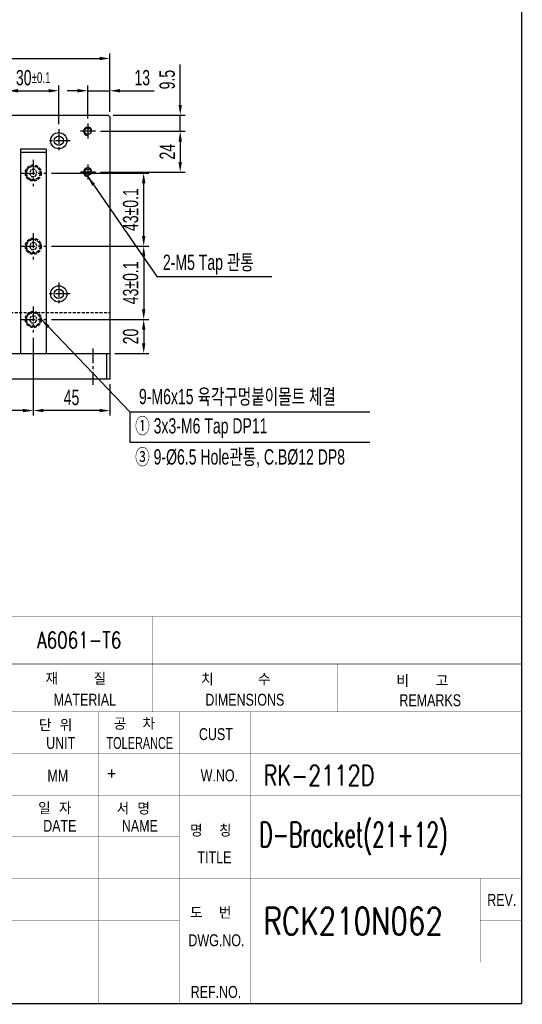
# Model space of a CAD drawing. Extents: x 14136 to 15481, y 176 to 1121.
# Tile 4 of 5: x 15186 to 15481, y 195 to 774. Entities that reach past the tile are written whole.
import ezdxf
from ezdxf.enums import TextEntityAlignment as Align

# ---------------------------------------------------------------- set-up
doc = ezdxf.new("R2010")
doc.units = 0
doc.header["$LTSCALE"] = 7
doc.header["$MEASUREMENT"] = 0
doc.linetypes.add('CENTER', pattern=[2, 1.25, -0.25, 0.25, -0.25])
doc.linetypes.add('HIDDEN', pattern=[0.375, 0.25, -0.125])
doc.layers.get('0').update_dxf_attribs({"linetype": 'CONTINUOUS'})
doc.layers.get('DEFPOINTS').update_dxf_attribs({"linetype": 'CONTINUOUS'})
for name, color, linetype in [('3', 4, 'CONTINUOUS'), ('CEN', 3, 'CENTER'), ('CENTERLINE', 3, 'CENTER'), ('CL', 3, 'CENTER'), ('DIMENSION', 4, 'CONTINUOUS'), ('HIDDENLINE', 5, 'HIDDEN'), ('RD', 1, 'CONTINUOUS'), ('TEXT', 4, 'CONTINUOUS')]:
    doc.layers.add(name, color=color, linetype=linetype)
doc.styles.add('GHS', font='romans.shx', dxfattribs={"bigfont": 'ghs.shx'})
doc.styles.get("Standard").update_dxf_attribs({"font": 'Gulim.ttf', "width": 0.7})
doc.dimstyles.new('A3', dxfattribs={"dimtxt": 3, "dimasz": 2, "dimexe": 1, "dimexo": 1, "dimgap": 1, "dimtad": 1, "dimdec": 4, "dimdsep": 46, "dimtxsty": 'Standard', "dimcen": 2.5, "dimclrd": 4, "dimclre": 4, "dimclrt": 9, "dimazin": 2, "dimtfac": 1, "dimtdec": 4, "dimtmove": 0, "dimatfit": 3, "dimfxl": 0, "dimtolj": 1, "dimarcsym": 0})

# ---------------------------------------------------------------- blocks, each defined once
blk = doc.blocks.new('A$C4B8F6605')
for points, const_width in [([(384.51, 265.26), (384.51, 6.26)], 0.2), ([(204.51, 63.26), (384.51, 63.26)], 0.1), ([(4.51, 6.26), (384.51, 6.26)], 0.2)]:
    blk.add_lwpolyline(points, dxfattribs=dict(const_width=const_width))
at = {"layer": '3', "const_width": 0.05}
for points in [[(204.51, 71.26), (384.51, 71.26)], [(322.51, 71.26), (322.51, 55.26)], [(353.51, 63.26), (353.51, 55.26)], [(204.51, 55.26), (384.51, 55.26)], [(313.51, 55.26), (313.51, 6.26)], [(327.01, 55.26), (327.01, 6.26)], [(339.01, 55.26), (339.01, 6.26)], [(286.51, 48.26), (384.51, 48.26)], [(204.51, 41.26), (384.51, 41.26)], [(286.51, 34.26), (327.01, 34.26)], [(204.51, 27.26), (384.51, 27.26)], [(377.51, 27.26), (377.51, 13.26)], [(204.51, 20.26), (327.01, 20.26)], [(377.51, 20.26), (384.51, 20.26)], [(286.51, 13.26), (384.51, 13.26)]]:
    blk.add_lwpolyline(points, dxfattribs=at)
at = {"style": 'GHS'}
for s, p in [('재    질', (304.54, 59.78)), ('치     수', (330.66, 59.66)), ('비   고', (363.47, 59.42)), ('단 위', (303.44, 51.98)), ('공  차', (315.99, 52.22)), ('일 자', (303.31, 38.04)), ('서 명', (316.49, 37.98)), ('명  칭', (328.82, 34.29)), ('도  번', (328.8, 20.51))]:
    blk.add_text(s, height=2, dxfattribs=at).set_placement(p)
at = {"layer": '3'}
for s, width, p in [('MATERIAL', 0.8, (311.16, 57.27)), ('DIMENSIONS', 0.8, (338.02, 57.27)), ('REMARKS', 0.8, (369.15, 57.18)), ('UNIT', 0.8, (307.1, 50.01)), ('TOLERANCE', 0.7, (320.38, 50.01)), ('CUST', 0.8, (333.16, 51.5)), ('MM', 0.8, (306.62, 44.54)), ('W.NO.', 0.8, (333.74, 44.57)), ('DATE', 0.8, (306.95, 36.11)), ('NAME', 0.8, (320.39, 36.11)), ('TITLE', 0.8, (332.92, 30.83)), ('REV.', 0.8, (381.16, 23.68)), ('DWG.NO.', 0.8, (333.25, 16.91)), ('REF.NO.', 0.8, (333.17, 8.24))]:
    blk.add_text(s, height=2, dxfattribs=dict(at, width=width)).set_placement(p, align=Align.MIDDLE)
blk.add_text('+', height=2, dxfattribs=at).set_placement((315.65, 44.91), align=Align.MIDDLE)
blk = doc.blocks.new('*D9')
at = {"layer": 'DEFPOINTS', "color": 0}
for p in [(15121.64, 589.94), (15193.64, 589.94), (15121.64, 544.14)]:
    blk.add_point(p, dxfattribs=at)
at = {"layer": 'DIMENSION', "color": 4, "lineweight": -2}
for p, q in [((15121.64, 586.94), (15121.64, 541.14)), ((15193.64, 586.94), (15193.64, 541.14)), ((15187.64, 544.14), (15127.64, 544.14))]:
    blk.add_line(p, q, dxfattribs=at)
at = {"layer": 'DIMENSION', "color": 4}
for points in [[(15127.64, 545.14), (15127.64, 543.14), (15121.64, 544.14)], [(15187.64, 545.14), (15187.64, 543.14), (15193.64, 544.14)]]:
    blk.add_solid(points, dxfattribs=at)
at = {"layer": 'DIMENSION', "color": 9, "insert": (15157.64, 551.77), "char_height": 9, "attachment_point": 5}
blk.add_mtext('\\A1;72±0.1', dxfattribs=at)
blk = doc.blocks.new('*D10')
at = {"layer": 'DEFPOINTS', "color": 0}
for p in [(15193.64, 589.94), (15238.64, 562.64), (15193.64, 544.14)]:
    blk.add_point(p, dxfattribs=at)
at = {"layer": 'DIMENSION', "color": 4, "lineweight": -2}
for p, q in [((15193.64, 586.94), (15193.64, 541.14)), ((15238.64, 559.64), (15238.64, 541.14)), ((15232.64, 544.14), (15199.64, 544.14))]:
    blk.add_line(p, q, dxfattribs=at)
at = {"layer": 'DIMENSION', "color": 4}
for points in [[(15199.64, 545.14), (15199.64, 543.14), (15193.64, 544.14)], [(15232.64, 545.14), (15232.64, 543.14), (15238.64, 544.14)]]:
    blk.add_solid(points, dxfattribs=at)
at = {"layer": 'DIMENSION', "color": 9, "insert": (15216.14, 551.76), "char_height": 9, "attachment_point": 5}
blk.add_mtext('\\A1;45', dxfattribs=at)
blk = doc.blocks.new('*D11')
at = {"layer": 'DEFPOINTS', "color": 0}
for p in [(15238.64, 750.91), (14938.64, 715.64), (15238.64, 716.64)]:
    blk.add_point(p, dxfattribs=at)
at = {"layer": 'DIMENSION', "color": 4, "lineweight": -2}
for p, q in [((14938.64, 718.64), (14938.64, 753.91)), ((15238.64, 719.64), (15238.64, 753.91)), ((14944.64, 750.91), (15232.64, 750.91))]:
    blk.add_line(p, q, dxfattribs=at)
at = {"layer": 'DIMENSION', "color": 4}
for points in [[(14944.64, 751.91), (14944.64, 749.91), (14938.64, 750.91)], [(15232.64, 751.91), (15232.64, 749.91), (15238.64, 750.91)]]:
    blk.add_solid(points, dxfattribs=at)
at = {"layer": 'DIMENSION', "color": 9, "insert": (15088.64, 758.53), "char_height": 9, "attachment_point": 5}
blk.add_mtext('\\A1;300', dxfattribs=at)
blk = doc.blocks.new('*D12')
at = {"layer": 'DEFPOINTS', "color": 0}
for p in [(15201.34, 597.64), (15238.64, 577.64), (15258.54, 577.64)]:
    blk.add_point(p, dxfattribs=at)
at = {"layer": 'DIMENSION', "color": 4, "lineweight": -2}
for p, q in [((15204.34, 597.64), (15261.54, 597.64)), ((15258.54, 591.64), (15258.54, 583.64)), ((15241.64, 577.64), (15261.54, 577.64))]:
    blk.add_line(p, q, dxfattribs=at)
at = {"layer": 'DIMENSION', "color": 4}
for points in [[(15257.54, 591.64), (15259.54, 591.64), (15258.54, 597.64)], [(15257.54, 583.64), (15259.54, 583.64), (15258.54, 577.64)]]:
    blk.add_solid(points, dxfattribs=at)
at = {"layer": 'DIMENSION', "color": 9, "insert": (15250.92, 587.64), "char_height": 9, "attachment_point": 5, "rotation": 90}
blk.add_mtext('\\A1;20', dxfattribs=at)
blk = doc.blocks.new('*D13')
at = {"layer": 'DEFPOINTS', "color": 0}
for p in [(15201.34, 640.64), (15201.34, 597.64), (15258.54, 597.64)]:
    blk.add_point(p, dxfattribs=at)
at = {"layer": 'DIMENSION', "color": 4, "lineweight": -2}
for p, q in [((15204.34, 640.64), (15261.54, 640.64)), ((15258.54, 634.64), (15258.54, 603.64)), ((15204.34, 597.64), (15261.54, 597.64))]:
    blk.add_line(p, q, dxfattribs=at)
at = {"layer": 'DIMENSION', "color": 4}
for points in [[(15257.54, 634.64), (15259.54, 634.64), (15258.54, 640.64)], [(15257.54, 603.64), (15259.54, 603.64), (15258.54, 597.64)]]:
    blk.add_solid(points, dxfattribs=at)
at = {"layer": 'DIMENSION', "color": 9, "insert": (15250.91, 619.14), "char_height": 9, "attachment_point": 5, "rotation": 90}
blk.add_mtext('\\A1;43±0.1', dxfattribs=at)
blk = doc.blocks.new('*D14')
at = {"layer": 'DEFPOINTS', "color": 0}
for p in [(15201.34, 683.64), (15258.54, 683.64), (15201.34, 640.64)]:
    blk.add_point(p, dxfattribs=at)
at = {"layer": 'DIMENSION', "color": 4, "lineweight": -2}
for p, q in [((15204.34, 683.64), (15261.54, 683.64)), ((15258.54, 646.64), (15258.54, 677.64)), ((15204.34, 640.64), (15261.54, 640.64))]:
    blk.add_line(p, q, dxfattribs=at)
at = {"layer": 'DIMENSION', "color": 4}
for points in [[(15257.54, 677.64), (15259.54, 677.64), (15258.54, 683.64)], [(15257.54, 646.64), (15259.54, 646.64), (15258.54, 640.64)]]:
    blk.add_solid(points, dxfattribs=at)
at = {"layer": 'DIMENSION', "color": 9, "insert": (15250.91, 662.14), "char_height": 9, "attachment_point": 5, "rotation": 90}
blk.add_mtext('\\A1;43±0.1', dxfattribs=at)
blk = doc.blocks.new('*D15')
at = {"layer": 'DEFPOINTS', "color": 0}
for p in [(15230.14, 708.14), (15230.14, 684.14), (15280.01, 684.14)]:
    blk.add_point(p, dxfattribs=at)
at = {"layer": 'DIMENSION', "color": 4, "lineweight": -2}
for p, q in [((15233.14, 708.14), (15283.01, 708.14)), ((15280.01, 702.14), (15280.01, 690.14)), ((15233.14, 684.14), (15283.01, 684.14))]:
    blk.add_line(p, q, dxfattribs=at)
at = {"layer": 'DIMENSION', "color": 4}
for points in [[(15279.01, 702.14), (15281.01, 702.14), (15280.01, 708.14)], [(15279.01, 690.14), (15281.01, 690.14), (15280.01, 684.14)]]:
    blk.add_solid(points, dxfattribs=at)
at = {"layer": 'DIMENSION', "color": 9, "insert": (15272.39, 696.14), "char_height": 9, "attachment_point": 5, "rotation": 90}
blk.add_mtext('\\A1;24', dxfattribs=at)
blk = doc.blocks.new('*D16')
at = {"layer": 'DEFPOINTS', "color": 0}
for p in [(15237.64, 717.64), (15230.14, 708.14), (15280.01, 708.14)]:
    blk.add_point(p, dxfattribs=at)
at = {"layer": 'DIMENSION', "color": 4, "lineweight": -2}
for p, q in [((15280.01, 723.64), (15280.01, 747.34)), ((15240.64, 717.64), (15283.01, 717.64)), ((15280.01, 708.14), (15280.01, 717.64)), ((15233.14, 708.14), (15283.01, 708.14)), ((15280.01, 702.14), (15280.01, 696.14))]:
    blk.add_line(p, q, dxfattribs=at)
at = {"layer": 'DIMENSION', "color": 4}
for points in [[(15279.01, 723.64), (15281.01, 723.64), (15280.01, 717.64)], [(15279.01, 702.14), (15281.01, 702.14), (15280.01, 708.14)]]:
    blk.add_solid(points, dxfattribs=at)
at = {"layer": 'DIMENSION', "color": 9, "insert": (15272.39, 738.49), "char_height": 9, "attachment_point": 5, "rotation": 90}
blk.add_mtext('\\A1;9.5', dxfattribs=at)
blk = doc.blocks.new('*D17')
at = {"layer": 'DEFPOINTS', "color": 0}
for p in [(15225.64, 731.96), (15225.64, 712.64), (15238.64, 716.64)]:
    blk.add_point(p, dxfattribs=at)
at = {"layer": 'DIMENSION', "color": 4, "lineweight": -2}
for p, q in [((15225.64, 715.64), (15225.64, 734.96)), ((15238.64, 719.64), (15238.64, 734.96)), ((15219.64, 731.96), (15213.64, 731.96)), ((15225.64, 731.96), (15238.64, 731.96)), ((15244.64, 731.96), (15264.79, 731.96))]:
    blk.add_line(p, q, dxfattribs=at)
at = {"layer": 'DIMENSION', "color": 4}
for points in [[(15219.64, 732.96), (15219.64, 730.96), (15225.64, 731.96)], [(15244.64, 732.96), (15244.64, 730.96), (15238.64, 731.96)]]:
    blk.add_solid(points, dxfattribs=at)
at = {"layer": 'DIMENSION', "color": 9, "insert": (15257.71, 739.59), "char_height": 9, "attachment_point": 5}
blk.add_mtext('\\A1;13', dxfattribs=at)
blk = doc.blocks.new('*D18')
at = {"layer": 'DEFPOINTS', "color": 0}
for p in [(15208.64, 731.96), (15178.64, 709.39), (15208.64, 709.39)]:
    blk.add_point(p, dxfattribs=at)
at = {"layer": 'DIMENSION', "color": 4, "lineweight": -2}
for p, q in [((15178.64, 712.39), (15178.64, 734.96)), ((15208.64, 712.39), (15208.64, 734.96)), ((15184.64, 731.96), (15202.64, 731.96))]:
    blk.add_line(p, q, dxfattribs=at)
at = {"layer": 'DIMENSION', "color": 4}
for points in [[(15184.64, 732.96), (15184.64, 730.96), (15178.64, 731.96)], [(15202.64, 732.96), (15202.64, 730.96), (15208.64, 731.96)]]:
    blk.add_solid(points, dxfattribs=at)
at = {"layer": 'DIMENSION', "color": 9, "insert": (15193.64, 739.58), "char_height": 9, "attachment_point": 5}
blk.add_mtext('\\A1;30{\\H6.300000;±0.1}', dxfattribs=at)

msp = doc.modelspace()

# ---------------------------------------------------------------- linework, layer by layer
for p, q in [((14940.64, 717.64), (15237.64, 717.64)), ((15238.64, 716.64), (15237.64, 717.64)), ((15238.64, 716.64), (15238.64, 577.64)), ((15201.14, 697.64), (15186.14, 697.64)), ((15186.14, 697.64), (15186.14, 577.64)), ((15201.14, 695.64), (15186.14, 695.64)), ((15201.14, 697.64), (15201.14, 577.64)), ((14940.64, 577.64), (15238.64, 577.64)), ((15236.64, 577.64), (15236.64, 562.64)), ((15238.64, 577.64), (15238.64, 562.64)), ((15238.64, 562.64), (15004.64, 562.64))]:
    msp.add_line(p, q)
for centre, radius in [((15208.64, 702.64), 4.75), ((15225.64, 708.14), 1.92), ((15208.64, 702.64), 2.75), ((15225.64, 684.14), 1.92), ((15208.64, 612.64), 4.75), ((15208.64, 612.64), 2.75)]:
    msp.add_circle(centre, radius)
at = {"layer": 'CEN'}
for p, q in [((15225.64, 712.64), (15225.64, 703.64)), ((15230.14, 708.14), (15221.14, 708.14)), ((15225.64, 688.64), (15225.64, 679.64)), ((15230.14, 684.14), (15221.14, 684.14))]:
    msp.add_line(p, q, dxfattribs=at)
at = {"layer": 'CENTERLINE'}
msp.add_line((15228.64, 580.64), (15228.64, 559.19), dxfattribs=at)
at = {"layer": 'CL'}
for p, q in [((15208.64, 709.39), (15208.64, 695.89)), ((15215.39, 702.64), (15201.89, 702.64)), ((15193.64, 691.34), (15193.64, 675.94)), ((15185.94, 683.64), (15201.34, 683.64)), ((15193.64, 648.34), (15193.64, 632.94)), ((15185.94, 640.64), (15201.34, 640.64)), ((15208.64, 619.39), (15208.64, 605.89)), ((15215.39, 612.64), (15201.89, 612.64)), ((15193.64, 605.34), (15193.64, 589.94)), ((15185.94, 597.64), (15201.34, 597.64))]:
    msp.add_line(p, q, dxfattribs=at)
at = {"layer": 'DIMENSION'}
for p, q in [((15250.33, 543.46), (15250.33, 525.61)), ((15250.33, 525.61), (15391.52, 525.61))]:
    msp.add_line(p, q, dxfattribs=at)
at = {"layer": 'HIDDENLINE'}
msp.add_line((14938.64, 601.64), (15238.64, 601.64), dxfattribs=at)
for points in [[(15192.48, 685.64), (15191.33, 683.64), (15192.48, 681.64), (15194.79, 681.64), (15195.95, 683.64), (15194.79, 685.64)], [(15192.48, 642.64), (15191.33, 640.64), (15192.48, 638.64), (15194.79, 638.64), (15195.95, 640.64), (15194.79, 642.64)], [(15192.48, 599.64), (15191.33, 597.64), (15192.48, 595.64), (15194.79, 595.64), (15195.95, 597.64), (15194.79, 599.64)]]:
    msp.add_lwpolyline(points, close=True, dxfattribs=at)
for centre, radius in [((15193.64, 683.64), 4.75), ((15193.64, 683.64), 4.25), ((15193.64, 683.64), 3.95), ((15193.64, 640.64), 4.75), ((15193.64, 640.64), 4.25), ((15193.64, 640.64), 3.95), ((15193.64, 597.64), 4.75), ((15193.64, 597.64), 4.25), ((15193.64, 597.64), 3.95)]:
    msp.add_circle(centre, radius, dxfattribs=at)
at = {"layer": 'RD'}
for centre in [(15225.64, 708.14), (15225.64, 684.14)]:
    msp.add_arc(centre, 2.5, 0, 270, dxfattribs=at)

# ---------------------------------------------------------------- block references
at = {"xscale": 3.5, "yscale": 3.5, "zscale": 3.5}
msp.add_blockref('A$C4B8F6605', (14134.92, 173.87), dxfattribs=at)

# ---------------------------------------------------------------- texts
at = {"color": 9, "width": 0.7}
for s, p in [('2-M5 Tap 관통', (15269.86, 626.73)), ('9-M6x15 육각구멍붙이몰트 체결', (15255.78, 547.87)), ('① 3x3-M6 Tap DP11', (15253.51, 530.67)), ('③ 9-%%c6.5 Hole관통, C.B%%c12 DP8', (15253.51, 512.44))]:
    msp.add_text(s, height=9, dxfattribs=at).set_placement(p)
at = {"layer": 'TEXT', "style": 'GHS', "width": 0.75}
msp.add_text('A6061-T6', height=9.6, dxfattribs=at).set_placement((15195.99, 404.55))
at = {"layer": 'TEXT', "color": 7, "style": 'GHS'}
for s, height, width, p in [('RK-2112D', 12, 0.75, (15328.95, 323.87)), ('D-Bracket(21+12)', 14.4, 0.6, (15326.56, 287.92)), ('RCK210N062', 16, 0.75, (15328.95, 236.34))]:
    msp.add_text(s, height=height, dxfattribs=dict(at, width=width)).set_placement(p)

# ---------------------------------------------------------------- dimensions: what is measured, and where the dimension line sits
at = {"layer": 'DIMENSION'}
for base, p1, p2, override, picture, middle in [((15238.64, 750.91), (14938.64, 715.64), (15238.64, 716.64), {"dimscale": 3, "dimdec": 1}, '*D11', (15088.64, 758.53)), ((15208.64, 731.96), (15178.64, 709.39), (15208.64, 709.39), {"dimscale": 3, "dimdec": 1, "dimtol": 1, "dimtp": 0.1, "dimtm": 0.1, "dimtfac": 0.7}, '*D18', (15193.64, 739.58)), ((15121.64, 544.14), (15193.64, 589.94), (15121.64, 589.94), {"dimscale": 3, "dimdec": 1, "dimtol": 1, "dimtp": 0.1, "dimtm": 0.1}, '*D9', (15157.64, 551.77)), ((15193.64, 544.14), (15238.64, 562.64), (15193.64, 589.94), {"dimscale": 3, "dimdec": 1}, '*D10', (15216.14, 551.76))]:
    dim = msp.add_linear_dim(base=base, p1=p1, p2=p2, dimstyle='A3', override=override, dxfattribs=at)
    dim.commit()
    dim.dimension.update_dxf_attribs({"geometry": picture, "text_midpoint": middle})
dim = msp.add_linear_dim(base=(15280.01, 708.14), p1=(15237.64, 717.64), p2=(15230.14, 708.14), angle=90, dimstyle='A3', override={"dimscale": 3, "dimdec": 1}, dxfattribs=at)
dim.commit()
dim.dimension.update_dxf_attribs({"geometry": '*D16', "text_midpoint": (15280.01, 738.49), "dimtype": 160})
dim = msp.add_linear_dim(base=(15225.64, 731.96), p1=(15238.64, 716.64), p2=(15225.64, 712.64), dimstyle='A3', override={"dimscale": 3, "dimdec": 1}, dxfattribs=at)
dim.commit()
dim.dimension.update_dxf_attribs({"geometry": '*D17', "text_midpoint": (15257.71, 731.96), "dimtype": 160})
for base, p1, p2, override, picture, middle in [((15280.01, 684.14), (15230.14, 708.14), (15230.14, 684.14), {"dimscale": 3, "dimdec": 1}, '*D15', (15272.39, 696.14)), ((15258.54, 683.64), (15201.34, 640.64), (15201.34, 683.64), {"dimscale": 3, "dimdec": 1, "dimtol": 1, "dimtp": 0.1, "dimtm": 0.1}, '*D14', (15250.91, 662.14)), ((15258.54, 597.64), (15201.34, 640.64), (15201.34, 597.64), {"dimscale": 3, "dimdec": 1, "dimtol": 1, "dimtp": 0.1, "dimtm": 0.1}, '*D13', (15250.91, 619.14)), ((15258.54, 577.64), (15201.34, 597.64), (15238.64, 577.64), {"dimscale": 3, "dimdec": 1}, '*D12', (15250.92, 587.64))]:
    dim = msp.add_linear_dim(base=base, p1=p1, p2=p2, angle=90, dimstyle='A3', override=override, dxfattribs=at)
    dim.commit()
    dim.dimension.update_dxf_attribs({"geometry": picture, "text_midpoint": middle})

# ---------------------------------------------------------------- leaders
for points in [[(15225.64, 681.64), (15266.19, 622.89), (15333.86, 622.89)], [(15198.39, 597.64), (15250.33, 543.46), (15391.46, 543.46)]]:
    msp.add_leader(points, dimstyle='A3', override={"dimscale": 3, "dimdec": 1}, dxfattribs=at)

doc.saveas('drawing.dxf')
